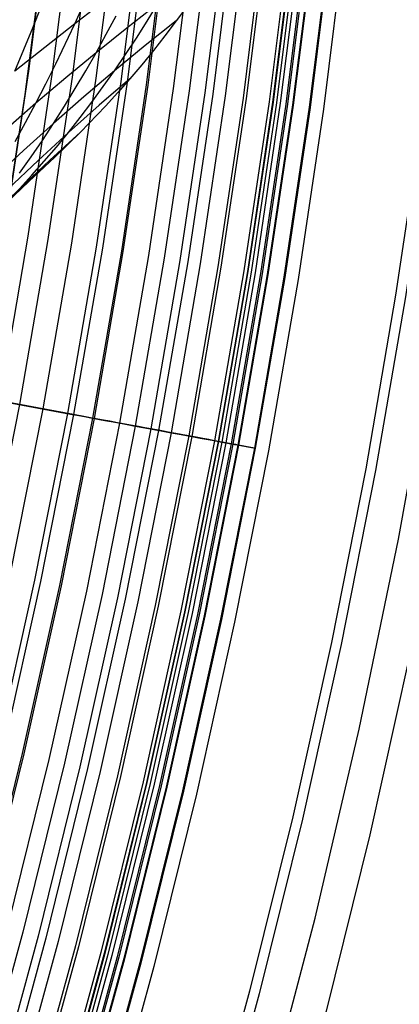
# Model space of a CAD drawing. Header units: millimetres. Extents: x -14 to 488, y -50 to 50.
# Tile 247 of 256: x 484.27 to 485.92, y -8.22 to -3.95. Entities that reach past the tile are written whole.
import ezdxf

# ---------------------------------------------------------------- set-up
doc = ezdxf.new("R2010")
doc.units = ezdxf.units.MM
doc.header["$MEASUREMENT"] = 0
doc.layers.add('Default', color=7, linetype='Continuous')

msp = doc.modelspace()

# ---------------------------------------------------------------- linework, layer by layer
at = {"layer": 'Default'}
for points in [[(483.6307, -13.4022), (483.9665, -12.631), (484.2823, -11.8514), (484.578, -11.0638), (484.8532, -10.269), (485.1077, -9.4672), (485.3415, -8.6592), (485.5543, -7.8453), (485.7461, -7.0263), (485.9168, -6.2026), (486.0662, -5.3747), (486.1942, -4.5433), (486.3006, -3.7089), (486.384, -2.8895), (486.4465, -2.0682), (486.4883, -1.2457), (486.5094, -0.4223), (486.5096, 0.4013)], [(483.6307, -13.4022), (483.9665, -12.631), (484.2823, -11.8514), (484.578, -11.0638), (484.8532, -10.269), (485.1077, -9.4672), (485.3415, -8.6592), (485.5543, -7.8453), (485.7461, -7.0263), (485.9168, -6.2026), (486.0662, -5.3747), (486.1942, -4.5433), (486.3006, -3.7089), (486.384, -2.8895), (486.4465, -2.0682), (486.4883, -1.2457), (486.5094, -0.4223), (486.5096, 0.4013)], [(481.5503, -13.3327), (481.885, -12.6152), (482.2011, -11.8892), (482.4984, -11.1554), (482.7766, -10.4141), (483.0357, -9.6659), (483.2752, -8.9113), (483.4953, -8.1507), (483.6956, -7.3846), (483.8762, -6.6137), (484.0368, -5.8383), (484.1774, -5.0591), (484.2979, -4.2765), (484.3981, -3.4911), (484.4766, -2.7198), (484.5354, -1.9468), (484.5748, -1.1725), (484.5946, -0.3975), (484.5949, 0.3778)], [(481.5503, -13.3327), (481.885, -12.6152), (482.2011, -11.8892), (482.4984, -11.1554), (482.7766, -10.4141), (483.0357, -9.6659), (483.2752, -8.9113), (483.4953, -8.1507), (483.6956, -7.3846), (483.8762, -6.6137), (484.0368, -5.8383), (484.1774, -5.0591), (484.2979, -4.2765), (484.3981, -3.4911), (484.4766, -2.7198), (484.5354, -1.9468), (484.5748, -1.1725), (484.5946, -0.3975), (484.5949, 0.3778)], [(485.7288, 0), (485.721, -0.7064), (485.6972, -1.4188), (485.657, -2.1368), (485.6001, -2.8597), (485.526, -3.5872), (485.4344, -4.3187), (485.325, -5.0535), (485.1975, -5.7912), (485.0515, -6.531), (484.8868, -7.2724), (484.7031, -8.0147), (484.5003, -8.7572), (484.2781, -9.4992), (484.0365, -10.24), (483.7752, -10.9789), (483.4943, -11.715), (483.1936, -12.4478), (482.8732, -13.1763)], [(485.8864, 0), (485.8785, -0.7099), (485.8546, -1.4258), (485.8143, -2.1473), (485.7571, -2.8739), (485.6826, -3.605), (485.5906, -4.34), (485.4807, -5.0785), (485.3525, -5.8199), (485.2058, -6.5634), (485.0402, -7.3085), (484.8557, -8.0544), (484.6518, -8.8006), (484.4286, -9.5463), (484.1857, -10.2907), (483.9231, -11.0332), (483.6408, -11.7731), (483.3386, -12.5094), (483.0166, -13.2415)], [(486.3149, 0), (486.3069, -0.7194), (486.2827, -1.4449), (486.2418, -2.1761), (486.1838, -2.9124), (486.1084, -3.6533), (486.0151, -4.3982), (485.9037, -5.1466), (485.7738, -5.8978), (485.6251, -6.6513), (485.4574, -7.4064), (485.2703, -8.1623), (485.0638, -8.9185), (484.8375, -9.6742), (484.5914, -10.4286), (484.3253, -11.1811), (484.0392, -11.9308), (483.733, -12.677), (483.4067, -13.4189)], [(486.3586, 0), (486.3506, -0.7204), (486.3264, -1.4469), (486.2854, -2.179), (486.2273, -2.9163), (486.1518, -3.6582), (486.0584, -4.4041), (485.9469, -5.1535), (485.8168, -5.9058), (485.6679, -6.6603), (485.4999, -7.4164), (485.3126, -8.1733), (485.1058, -8.9305), (484.8792, -9.6872), (484.6328, -10.4427), (484.3663, -11.1961), (484.0798, -11.9469), (483.7732, -12.6941), (483.4465, -13.437)], [(486.658, 0), (486.6499, -0.727), (486.6254, -1.4602), (486.5841, -2.1991), (486.5255, -2.9432), (486.4493, -3.6919), (486.355, -4.4447), (486.2424, -5.2011), (486.1111, -5.9603), (485.9609, -6.7217), (485.7914, -7.4848), (485.6023, -8.2487), (485.3936, -9.0129), (485.1649, -9.7766), (484.9162, -10.539), (484.6473, -11.2994), (484.3582, -12.0571), (484.0487, -12.8112), (483.719, -13.5609)], [(484.597, 0), (484.5894, -0.6813), (484.5665, -1.3684), (484.5278, -2.0608), (484.4728, -2.758), (484.4014, -3.4596), (484.3131, -4.1651), (484.2076, -4.8738), (484.0846, -5.5852), (483.9438, -6.2988), (483.7849, -7.0138), (483.6078, -7.7297), (483.4122, -8.4458), (483.1979, -9.1614), (482.9648, -9.8759), (482.7129, -10.5884), (482.4419, -11.2984), (482.1519, -12.0051), (481.8429, -12.7077), (481.5149, -13.4055)], [(484.6999, 0), (484.6923, -0.6836), (484.6693, -1.3729), (484.6304, -2.0677), (484.5753, -2.7673), (484.5037, -3.4712), (484.4151, -4.179), (484.3092, -4.8901), (484.1858, -5.604), (484.0445, -6.3199), (483.8851, -7.0373), (483.7074, -7.7556), (483.5111, -8.4741), (483.2961, -9.1921), (483.0623, -9.909), (482.8095, -10.6239), (482.5376, -11.3363), (482.2466, -12.0453), (481.9366, -12.7503), (481.6075, -13.4504)], [(484.788, 0), (484.7804, -0.6855), (484.7573, -1.3769), (484.7183, -2.0736), (484.6631, -2.7752), (484.5912, -3.4812), (484.5023, -4.191), (484.3962, -4.9041), (484.2724, -5.62), (484.1307, -6.338), (483.9709, -7.0575), (483.7926, -7.7778), (483.5958, -8.4984), (483.3802, -9.2184), (483.1457, -9.9373), (482.8921, -10.6543), (482.6195, -11.3687), (482.3277, -12.0798), (482.0168, -12.7868), (481.6867, -13.4889)], [(484.8912, 0), (484.8836, -0.6878), (484.8604, -1.3815), (484.8213, -2.0805), (484.7659, -2.7845), (484.6937, -3.4928), (484.6046, -4.205), (484.4981, -4.9205), (484.3739, -5.6388), (484.2317, -6.3591), (484.0713, -7.081), (483.8925, -7.8038), (483.695, -8.5267), (483.4787, -9.2492), (483.2434, -9.9705), (482.989, -10.6899), (482.7154, -11.4067), (482.4227, -12.1202), (482.1107, -12.8295), (481.7796, -13.534)], [(484.9996, 0), (484.992, -0.6902), (484.9687, -1.3863), (484.9295, -2.0878), (484.8738, -2.7942), (484.8015, -3.505), (484.712, -4.2197), (484.6051, -4.9377), (484.4805, -5.6585), (484.3378, -6.3814), (484.1769, -7.1058), (483.9974, -7.8311), (483.7992, -8.5566), (483.5822, -9.2816), (483.346, -10.0054), (483.0908, -10.7273), (482.8162, -11.4466), (482.5225, -12.1626), (482.2094, -12.8744), (481.8771, -13.5813)], [(485.0271, 0), (485.0195, -0.6908), (484.9962, -1.3875), (484.9569, -2.0896), (484.9012, -2.7967), (484.8288, -3.5081), (484.7393, -4.2234), (484.6323, -4.9421), (484.5075, -5.6635), (484.3648, -6.387), (484.2037, -7.1121), (484.0241, -7.838), (483.8257, -8.5642), (483.6084, -9.2898), (483.3721, -10.0143), (483.1166, -10.7368), (482.8418, -11.4568), (482.5478, -12.1733), (482.2345, -12.8858), (481.9018, -13.5933)], [(485.111, 0), (485.1033, -0.6927), (485.0799, -1.3913), (485.0406, -2.0953), (484.9847, -2.8042), (484.9121, -3.5176), (484.8223, -4.2348), (484.715, -4.9554), (484.59, -5.6788), (484.4468, -6.4042), (484.2853, -7.1313), (484.1052, -7.8591), (483.9063, -8.5872), (483.6884, -9.3148), (483.4515, -10.0412), (483.1953, -10.7657), (482.9198, -11.4876), (482.6249, -12.2061), (482.3108, -12.9205), (481.9773, -13.63)], [(485.1175, 0), (485.1098, -0.6928), (485.0865, -1.3916), (485.0471, -2.0957), (484.9913, -2.8048), (484.9186, -3.5183), (484.8288, -4.2357), (484.7215, -4.9565), (484.5964, -5.6799), (484.4532, -6.4056), (484.2917, -7.1328), (484.1115, -7.8608), (483.9126, -8.589), (483.6947, -9.3168), (483.4577, -10.0433), (483.2014, -10.768), (482.9259, -11.49), (482.631, -12.2087), (482.3167, -12.9232), (481.9831, -13.6328)], [(485.2296, 0), (485.2219, -0.6953), (485.1984, -1.3966), (485.1589, -2.1032), (485.1029, -2.8149), (485.03, -3.5309), (484.9398, -4.2509), (484.8321, -4.9742), (484.7066, -5.7003), (484.5629, -6.4286), (484.4008, -7.1584), (484.22, -7.889), (484.0203, -8.6199), (483.8016, -9.3502), (483.5638, -10.0794), (483.3066, -10.8067), (483.0301, -11.5313), (482.7341, -12.2525), (482.4187, -12.9696)], [(485.2993, 0), (485.2915, -0.6969), (485.268, -1.3997), (485.2284, -2.1079), (485.1722, -2.8211), (485.0992, -3.5388), (485.0089, -4.2604), (484.9009, -4.9853), (484.7751, -5.713), (484.6311, -6.4429), (484.4686, -7.1743), (484.2874, -7.9066), (484.0873, -8.639), (483.8681, -9.371), (483.6297, -10.1018), (483.372, -10.8307), (483.0948, -11.5569), (482.7982, -12.2797), (482.4821, -12.9984)], [(485.3675, 0), (485.3598, -0.6984), (485.3362, -1.4027), (485.2965, -2.1125), (485.2402, -2.8273), (485.167, -3.5465), (485.0765, -4.2696), (484.9683, -4.9961), (484.8422, -5.7254), (484.6979, -6.4569), (484.535, -7.1899), (484.3535, -7.9237), (484.1529, -8.6578), (483.9333, -9.3914), (483.6944, -10.1238), (483.4361, -10.8542), (483.1583, -11.582), (482.861, -12.3064), (482.5443, -13.0267)], [(485.4019, 0), (485.3941, -0.6992), (485.3706, -1.4042), (485.3308, -2.1148), (485.2745, -2.8303), (485.2012, -3.5504), (485.1106, -4.2743), (485.0023, -5.0016), (484.876, -5.7317), (484.7315, -6.4639), (484.5685, -7.1977), (484.3867, -7.9324), (484.186, -8.6673), (483.9661, -9.4017), (483.7269, -10.1348), (483.4684, -10.8661), (483.1903, -11.5947), (482.8927, -12.3199), (482.5756, -13.0409)], [(485.4573, 0), (485.4495, -0.7004), (485.4259, -1.4067), (485.3861, -2.1185), (485.3296, -2.8353), (485.2562, -3.5566), (485.1654, -4.2818), (485.0569, -5.0104), (484.9305, -5.7418), (484.7857, -6.4753), (484.6224, -7.2104), (484.4403, -7.9463), (484.2392, -8.6825), (484.0189, -9.4182), (483.7793, -10.1526), (483.5203, -10.8852), (483.2418, -11.6151), (482.9436, -12.3415), (482.626, -13.0638)], [(485.5346, 0), (485.5268, -0.7021), (485.5031, -1.4102), (485.4632, -2.1237), (485.4066, -2.8423), (485.333, -3.5653), (485.242, -4.2923), (485.1333, -5.0227), (485.0065, -5.7558), (484.8614, -6.4912), (484.6977, -7.2281), (484.5152, -7.9658), (484.3136, -8.7038), (484.0927, -9.4413), (483.8526, -10.1775), (483.5929, -10.9119), (483.3137, -11.6435), (483.0148, -12.3718), (482.6964, -13.0959)], [(485.548, 0), (485.5402, -0.7024), (485.5166, -1.4108), (485.4766, -2.1246), (485.42, -2.8435), (485.3464, -3.5668), (485.2553, -4.2941), (485.1466, -5.0248), (485.0197, -5.7583), (484.8746, -6.4939), (484.7108, -7.2311), (484.5282, -7.9692), (484.3265, -8.7075), (484.1056, -9.4453), (483.8653, -10.1819), (483.6055, -10.9165), (483.3262, -11.6485), (483.0272, -12.377), (482.7086, -13.1014)], [(485.6485, 0), (485.6407, -0.7046), (485.6169, -1.4152), (485.5769, -2.1314), (485.5201, -2.8525), (485.4462, -3.5782), (485.3549, -4.3078), (485.2457, -5.0408), (485.1185, -5.7766), (484.9729, -6.5145), (484.8086, -7.2541), (484.6254, -7.9945), (484.4231, -8.7351), (484.2015, -9.4752), (483.9604, -10.2142), (483.6998, -10.9512), (483.4196, -11.6855), (483.1196, -12.4163), (482.8, -13.143)], [(485.664, 0), (485.6562, -0.705), (485.6324, -1.4159), (485.5923, -2.1324), (485.5355, -2.8539), (485.4616, -3.5799), (485.3702, -4.3099), (485.2611, -5.0432), (485.1338, -5.7794), (484.9881, -6.5177), (484.8237, -7.2576), (484.6404, -7.9984), (484.438, -8.7394), (484.2163, -9.4799), (483.9751, -10.2192), (483.7144, -10.9565), (483.434, -11.6912), (483.1339, -12.4224), (482.8142, -13.1494)], [(485.6662, 0), (485.6584, -0.705), (485.6346, -1.416), (485.5946, -2.1325), (485.5377, -2.8541), (485.4638, -3.5802), (485.3724, -4.3102), (485.2632, -5.0436), (485.1359, -5.7798), (484.9902, -6.5182), (484.8258, -7.2581), (484.6425, -7.999), (484.4401, -8.74), (484.2184, -9.4805), (483.9772, -10.2199), (483.7165, -10.9573), (483.4361, -11.692), (483.136, -12.4233), (482.8162, -13.1504)], [(485.6805, 0), (485.6726, -0.7053), (485.6489, -1.4167), (485.6088, -2.1335), (485.5519, -2.8554), (485.478, -3.5818), (485.3865, -4.3121), (485.2773, -5.0458), (485.1499, -5.7824), (485.0042, -6.5211), (484.8397, -7.2614), (484.6563, -8.0026), (484.4538, -8.7439), (484.232, -9.4848), (483.9907, -10.2245), (483.7298, -10.9622), (483.4493, -11.6972), (483.1491, -12.4288), (482.8291, -13.1562)], [(485.6979, 0), (485.6901, -0.7057), (485.6663, -1.4174), (485.6262, -2.1347), (485.5693, -2.8569), (485.4953, -3.5837), (485.4038, -4.3145), (485.2945, -5.0486), (485.1671, -5.7856), (485.0213, -6.5247), (484.8567, -7.2654), (484.6732, -8.0069), (484.4706, -8.7487), (484.2486, -9.49), (484.0072, -10.2301), (483.7462, -10.9682), (483.4655, -11.7037), (483.1651, -12.4357), (482.845, -13.1635)], [(485.7218, 0), (485.714, -0.7063), (485.6902, -1.4185), (485.65, -2.1363), (485.5931, -2.8591), (485.5191, -3.5864), (485.4275, -4.3177), (485.3181, -5.0524), (485.1906, -5.7899), (485.0446, -6.5296), (484.88, -7.2708), (484.6963, -8.013), (484.4936, -8.7553), (484.2714, -9.4971), (484.0298, -10.2378), (483.7686, -10.9765), (483.4877, -11.7125), (483.1871, -12.445), (482.8668, -13.1734)], [(485.7514, 0), (485.7435, -0.7069), (485.7197, -1.4198), (485.6795, -2.1383), (485.6225, -2.8617), (485.5484, -3.5897), (485.4568, -4.3217), (485.3473, -5.0571), (485.2197, -5.7953), (485.0736, -6.5357), (484.9087, -7.2776), (484.7249, -8.0204), (484.522, -8.7634), (484.2997, -9.506), (484.0578, -10.2473), (483.7964, -10.9867), (483.5152, -11.7233), (483.2143, -12.4566), (482.8937, -13.1856)], [(485.7543, 0), (485.7464, -0.707), (485.7226, -1.42), (485.6824, -2.1385), (485.6254, -2.862), (485.5513, -3.5901), (485.4597, -4.3221), (485.3502, -5.0576), (485.2225, -5.7958), (485.0764, -6.5363), (484.9116, -7.2783), (484.7277, -8.0211), (484.5248, -8.7642), (484.3024, -9.5068), (484.0606, -10.2482), (483.7991, -10.9876), (483.5179, -11.7244), (483.217, -12.4577), (482.8963, -13.1868)], [(485.8241, 0), (485.8162, -0.7085), (485.7924, -1.4231), (485.7521, -2.1431), (485.695, -2.8683), (485.6207, -3.5979), (485.5288, -4.3316), (485.4191, -5.0686), (485.2912, -5.8085), (485.1447, -6.5506), (484.9795, -7.2942), (484.7953, -8.0387), (484.5919, -8.7834), (484.3691, -9.5277), (484.1267, -10.2707), (483.8646, -11.0117), (483.5828, -11.7501), (483.2813, -12.485), (482.9599, -13.2157)], [(485.8282, 0), (485.8203, -0.7086), (485.7965, -1.4232), (485.7562, -2.1434), (485.6991, -2.8687), (485.6248, -3.5984), (485.5329, -4.3321), (485.4232, -5.0693), (485.2952, -5.8093), (485.1488, -6.5514), (484.9835, -7.2951), (484.7993, -8.0398), (484.5958, -8.7846), (484.373, -9.5289), (484.1306, -10.272), (483.8685, -11.0132), (483.5867, -11.7516), (483.285, -12.4866), (482.9636, -13.2174)]]:
    msp.add_lwpolyline(points, dxfattribs=at)
at = {"layer": 'Default', "extrusion": (0.223755, 0.965965, -0.129787)}
msp.add_lwpolyline([(-471.314, 270.745), (-473.1691, 269.7056)], dxfattribs=at)
at = {"layer": 'Default'}
for points in [[(484.2532, -4.1756, 257.3051), (484.3314, -3.9877, 257.2287), (484.406, -3.7964, 257.1569)], [(484.2539, -4.4795, 257.6763), (484.2992, -4.3974, 257.631), (484.3437, -4.3142, 257.5871), (484.3872, -4.2298, 257.5443), (484.4299, -4.1442, 257.5028), (484.5126, -3.9701, 257.4232), (484.5918, -3.7923, 257.3482)], [(484.6439, -3.8695, 257.4786), (484.5126, -3.9701, 257.4232), (484.2532, -4.1756, 257.3051)], [(482.9351, -5.8049, 259.7153), (482.9919, -5.7583, 259.6627), (483.0485, -5.7129, 259.6085), (483.1615, -5.6247, 259.4968), (483.6111, -5.2822, 259.0305), (483.8335, -5.1018, 258.7951), (483.9443, -5.0059, 258.6786), (484.0547, -4.9048, 258.564), (484.1097, -4.8521, 258.5077), (484.1645, -4.7979, 258.4521), (484.2191, -4.7422, 258.3974), (484.2733, -4.685, 258.3435), (484.3272, -4.6263, 258.2907), (484.3805, -4.566, 258.2389), (484.4332, -4.5042, 258.1882), (484.4852, -4.441, 258.1386), (484.5364, -4.3763, 258.0902), (484.5868, -4.3101, 258.043), (484.6363, -4.2425, 257.9968), (484.685, -4.1736, 257.9518), (484.7328, -4.1034, 257.9078), (484.7798, -4.0319, 257.8648), (484.8259, -3.9592, 257.8228), (484.8711, -3.8853, 257.7819)], [(485.0009, -3.8917, 257.9793), (484.9528, -3.9577, 258.0209), (484.9038, -4.0225, 258.0635), (484.854, -4.086, 258.1069), (484.8033, -4.1481, 258.1512), (484.7517, -4.209, 258.1965), (484.6992, -4.2685, 258.2426), (484.6459, -4.3268, 258.2895), (484.5374, -4.4398, 258.3854), (484.4266, -4.5484, 258.4835), (484.3139, -4.6532, 258.5832), (484.0839, -4.8542, 258.7864), (483.3695, -5.4249, 259.3991), (483.2487, -5.5231, 259.4958), (483.1882, -5.5736, 259.5423), (483.1274, -5.6254, 259.5872)], [(484.8711, -3.8853, 257.7819), (484.7378, -3.9891, 257.7379), (484.6055, -4.0953, 257.6906), (484.474, -4.2038, 257.6403), (484.3437, -4.3142, 257.5871), (484.0863, -4.5398, 257.4726)], [(484.9528, -3.9577, 258.0209), (484.8185, -4.0639, 257.9882), (484.685, -4.1736, 257.9518), (484.5524, -4.2863, 257.9116), (484.4208, -4.4017, 257.8679), (484.2902, -4.5196, 257.8208), (484.1607, -4.6396, 257.7706)], [(484.2734, -4.6174, 258.0136), (484.3234, -4.547, 257.9637), (484.3725, -4.4751, 257.9152), (484.4208, -4.4017, 257.8679), (484.4682, -4.327, 257.8218), (484.5148, -4.251, 257.7769), (484.5606, -4.1738, 257.7332), (484.6055, -4.0953, 257.6906), (484.6495, -4.0157, 257.6492), (484.6926, -3.9351, 257.6088)], [(484.7517, -4.209, 258.1965), (484.6181, -4.3231, 258.1696), (484.4852, -4.441, 258.1386), (484.3535, -4.5622, 258.1037), (484.2227, -4.6863, 258.0648)], [(484.5374, -4.4398, 258.3854), (484.4049, -4.5604, 258.3667), (484.2733, -4.685, 258.3435), (484.1428, -4.8132, 258.3161), (484.0135, -4.9445, 258.2844), (483.8854, -5.0787, 258.249), (483.7585, -5.2154, 258.2099), (483.6331, -5.3542, 258.1674), (483.509, -5.4949, 258.1217), (483.3862, -5.6371, 258.0729), (483.2647, -5.7808, 258.021), (483.1447, -5.926, 257.966), (483.0266, -6.0722, 257.9074), (482.9109, -6.2191, 257.8446), (482.7978, -6.3666, 257.7775), (482.6872, -6.5149, 257.7064), (482.5791, -6.6638, 257.6317), (482.3695, -6.9634, 257.4737), (482.1669, -7.2648, 257.3075), (481.9716, -7.5678, 257.134), (481.7845, -7.8719, 256.9536), (481.6941, -8.0246, 256.8609), (481.6077, -8.1777, 256.7659), (481.5273, -8.331, 256.6682)], [(484.3139, -4.6532, 258.5832), (484.1839, -4.7768, 258.576), (484.0547, -4.9048, 258.564), (483.9267, -5.0366, 258.5474), (483.8, -5.1717, 258.5264), (483.6745, -5.3099, 258.5012), (483.5504, -5.4508, 258.4722), (483.4278, -5.594, 258.4395), (483.3066, -5.7391, 258.4035), (483.1868, -5.8859, 258.3641), (483.0685, -6.0343, 258.3217), (482.9516, -6.1843, 258.2761), (482.8365, -6.3354, 258.2269), (482.7238, -6.4872, 258.1738), (482.6135, -6.6398, 258.1167), (482.5055, -6.793, 258.0558), (482.3999, -6.947, 257.9916), (482.1947, -7.2569, 257.8551), (481.9963, -7.5687, 257.7109), (481.8045, -7.8822, 257.5598), (481.6204, -8.1969, 257.4024), (481.5311, -8.3549, 257.3215)], [(483.8507, -5.5419, 162.9176), (485.2952, -5.8093, 32.3076), (485.2762, -5.8058, 30.216), (485.2225, -5.7958, 28.5966), (485.1831, -5.7885, 27.936), (485.1359, -5.7798, 27.3592), (485.0814, -5.7697, 26.854), (485.0197, -5.7583, 26.4062), (484.9511, -5.7456, 26.0026), (484.876, -5.7317, 25.6344), (484.7947, -5.7166, 25.2936), (484.7066, -5.7003, 24.9711), (484.6112, -5.6827, 24.6582), (484.5075, -5.6635, 24.3464), (483.8586, -5.5434, 22.5692)], [(483.9225, -5.5552, 14.7713), (484.4938, -5.661, 13.5807), (484.5472, -5.6709, 13.4606), (484.5964, -5.6799, 13.3439), (484.6429, -5.6886, 13.2261), (484.6883, -5.697, 13.1032), (484.7324, -5.7051, 12.9753), (484.7751, -5.713, 12.8423), (484.8164, -5.7207, 12.7042), (484.8561, -5.728, 12.5609), (484.8941, -5.735, 12.4126), (484.9305, -5.7418, 12.2591), (484.965, -5.7482, 12.1005), (484.9976, -5.7542, 11.9368), (485.0569, -5.7652, 11.5941), (485.1079, -5.7746, 11.231), (485.1499, -5.7824, 10.8477), (485.1826, -5.7884, 10.4446), (485.2053, -5.7926, 10.026), (485.2178, -5.7949, 9.5971), (485.2197, -5.7953, 9.1635), (485.2106, -5.7936, 8.7306), (485.1906, -5.7899, 8.3038), (485.1598, -5.7842, 7.8884), (485.1185, -5.7766, 7.4901), (485.0942, -5.7721, 7.3013), (485.0676, -5.7672, 7.1223), (485.0385, -5.7618, 6.952), (485.0065, -5.7558, 6.7897), (484.9714, -5.7493, 6.6344), (484.9326, -5.7422, 6.4847), (484.8897, -5.7342, 6.3392), (484.8666, -5.7299, 6.2675), (484.8422, -5.7254, 6.1963), (484.8166, -5.7207, 6.1253), (484.7895, -5.7157, 6.0545), (484.7609, -5.7104, 5.9836), (484.7306, -5.7048, 5.9124), (484.6985, -5.6988, 5.8408), (484.6644, -5.6925, 5.7685), (484.6283, -5.6858, 5.6954), (484.59, -5.6788, 5.6212), (484.5493, -5.6712, 5.5459), (484.5061, -5.6632, 5.4692), (484.4603, -5.6548, 5.3912), (484.4117, -5.6458, 5.3115), (484.3053, -5.6261, 5.1473), (484.1858, -5.604, 4.9756)]]:
    msp.add_polyline3d(points, dxfattribs=at)

doc.saveas('drawing.dxf')
